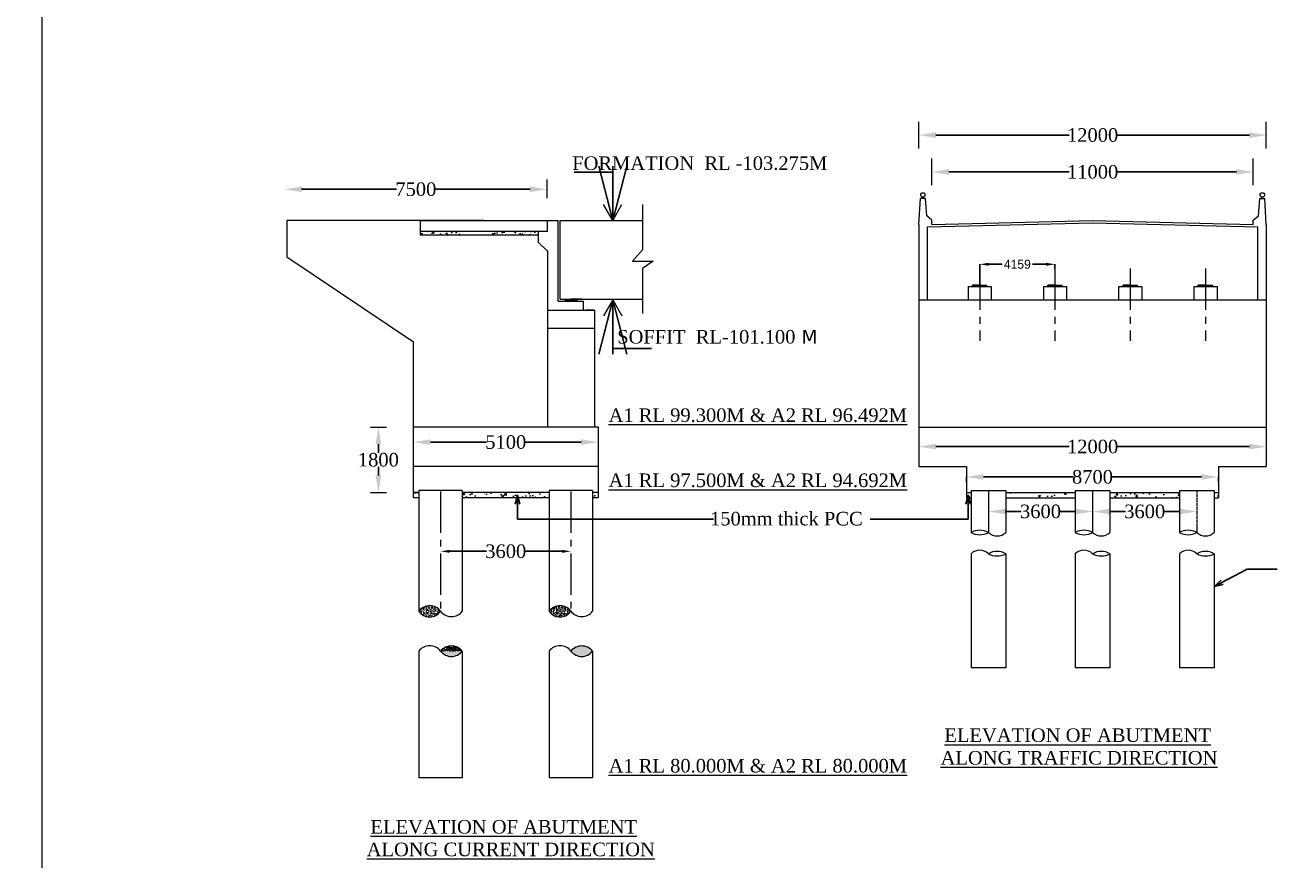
# Model space of a CAD drawing. Header units: millimetres. Extents: x -20950785 to 389010297, y -11535949 to 14056629.
# Tile 115 of 256: x 11223252 to 11293172, y -1579141 to -1533006. Entities that reach past the tile are written whole.
import ezdxf

# ---------------------------------------------------------------- set-up
doc = ezdxf.new("R2010")
doc.units = ezdxf.units.MM
doc.header["$LTSCALE"] = 60
doc.header["$MEASUREMENT"] = 0
doc.linetypes.add('CENTER2', pattern=[28.575, 19.05, -3.175, 3.175, -3.175])
doc.linetypes.add('CENTERX2', pattern=[4, 2.5, -0.5, 0.5, -0.5])
doc.styles.add('style1', font='txt.shx', dxfattribs={"height": 1})
doc.dimstyles.get("Standard").update_dxf_attribs({"dimtxt": 400, "dimasz": 215, "dimexe": 0.18, "dimexo": 0.0625, "dimgap": 0.09, "dimtad": 0, "dimtih": 1, "dimtoh": 1, "dimdec": 0, "dimzin": 4, "dimdsep": 46, "dimtxsty": 'Standard', "dimblk": 'OPEN90', "dimcen": 0, "dimadec": 0, "dimazin": 1, "dimtfac": 1, "dimtdec": 0, "dimtix": 1, "dimtofl": 0, "dimtmove": 0, "dimatfit": 3, "dimldrblk": 'OPEN30', "dimfxl": 1, "dimtolj": 1, "dimtzin": 0, "dimarcsym": 0})
pattern_1 = [(50, (3265940.9, -426799.9), (1075.89027, -94.1282), [112.5, -1237.5]), (355, (3265940.9, -426799.9), (-208.127, 1128.2882), [90, -990]), (100.451444, (3266030.6, -426807.8), (867.76327, 1034.15999), [95.61029, -1051.71317]), (46.1842, (3265940.9, -426499.9), (1600.862, -248.27892), [168.75, -1856.25]), (96.635635, (3266074.3, -426520.6), (1401.99292, 1461.1779), [143.4155, -1577.57064]), (351.184164, (3265941, -426500), (1401.99292, 1461.1779), [135, -1485]), (21, (3266090.9, -426574.9), (895.36058, -603.92834), [112.5, -1237.5]), (326, (3266090.9, -426574.9), (364.973, 1087.72507), [90, -990]), (71.451445, (3266165.5, -426625.3), (1260.33357, 483.79673), [95.61029, -1051.71317]), (37.5, (3265940.93, -426799.93), (18.239783, 499.34078), [0, -978, 0, -1005, 0, -993.75]), (7.5, (3265940.93, -426799.9), (394.604306, 591.617568), [0, -573, 0, -955.5, 0, -378.75]), (327.5, (3265606.43, -426799.93), (800.733654, -33.832308), [0, -375, 0, -1170, 0, -1552.5]), (317.5, (3265456.4, -426799.9), (874.779254, 150.157473), [0, -487.5, 0, -777, 0, -1102.5])]
pattern_2 = [(50, (3261300.17, -878173.85), (215.1780548, -18.8256405), [22.5, -247.5]), (355, (3261300.17, -878173.85), (-41.6254, 225.65764), [18, -198]), (100.4514445, (3261318.1, -878175.42), (173.552654, 206.8319973), [19.1220576, -210.3426336]), (46.1842, (3261300.17, -878113.85), (320.172399, -49.655784), [33.75, -371.25]), (96.6356355, (3261326.85, -878118), (280.398584, 292.23558), [28.683103, -315.514128]), (351.184164, (3261300.17, -878113.85), (280.398584, 292.23558), [27, -297]), (21, (3261330.17, -878128.85), (179.0721156, -120.7856672), [22.5, -247.5]), (326, (3261330.17, -878128.85), (72.9945996, 217.5450135), [18, -198]), (71.4514447, (3261345.1, -878138.91), (252.066713, 96.759346), [19.122057, -210.3426336]), (37.5, (3261300.17, -878173.85), (3.6479566, 99.86815615), [0, -195.6, 0, -201, 0, -198.75]), (7.5, (3261300.17, -878173.85), (78.9208612, 118.3235136), [0, -114.6, 0, -191.1, 0, -75.75]), (327.5, (3261233.27, -878173.85), (160.14673085, -6.7664615), [0, -75, 0, -234, 0, -310.5]), (317.5, (3261203.27, -878173.85), (174.9558508, 30.0314947), [0, -97.5, 0, -155.4, 0, -220.5])]

# ---------------------------------------------------------------- blocks, each defined once
blk = doc.blocks.new('*D561')
at = {"color": 0, "linetype": 'Continuous', "lineweight": -2, "transparency": 16777216}
for p, q in [((11237583, -1542073), (11237583, -1542073)), ((11238518, -1542073), (11243764, -1542073)), ((11251144, -1542073), (11245899, -1542073)), ((11252079, -1542073), (11252079, -1542073))]:
    blk.add_line(p, q, dxfattribs=at)
at = {"color": 0, "linetype": 'Continuous', "lineweight": 9, "transparency": 16777216}
for points in [[(11238518, -1541917), (11238518, -1542229), (11237583, -1542073)], [(11251144, -1541917), (11251144, -1542229), (11252079, -1542073)]]:
    blk.add_solid(points, dxfattribs=at)
at = {"layer": 'Defpoints', "color": 0, "linetype": 'Continuous', "lineweight": 9, "transparency": 16777216}
for p in [(11237583, -1542073), (11252079, -1542073), (11252079, -1542073)]:
    blk.add_point(p, dxfattribs=at)
at = {"color": 0, "linetype": 'Continuous', "lineweight": 9, "transparency": 16777216, "insert": (11244831, -1542073), "char_height": 500, "attachment_point": 5}
blk.add_mtext('\\A1;{\\fTimes New Roman|b0|i0|c0|p18;\\H1.5x;7500}', dxfattribs=at)
blk = doc.blocks.new('*D565')
at = {"color": 0, "linetype": 'Continuous', "lineweight": -2, "transparency": 16777216}
for p, q in [((11273349, -1541114), (11273349, -1541113)), ((11274284, -1541114), (11280927, -1541114)), ((11290169, -1541114), (11283527, -1541114)), ((11291104, -1541114), (11291104, -1541113))]:
    blk.add_line(p, q, dxfattribs=at)
at = {"color": 0, "linetype": 'Continuous', "lineweight": 9, "transparency": 16777216}
for points in [[(11274284, -1540958), (11274284, -1541269), (11273349, -1541114)], [(11290169, -1540958), (11290169, -1541269), (11291104, -1541114)]]:
    blk.add_solid(points, dxfattribs=at)
at = {"layer": 'Defpoints', "color": 0, "linetype": 'Continuous', "lineweight": 9, "transparency": 16777216}
for p in [(11273349, -1541114), (11291104, -1541114), (11291104, -1541114)]:
    blk.add_point(p, dxfattribs=at)
at = {"color": 0, "linetype": 'Continuous', "lineweight": 9, "transparency": 16777216, "insert": (11282227, -1541114), "char_height": 500, "attachment_point": 5}
blk.add_mtext('\\A1;{\\fTimes New Roman|b0|i0|c0|p18;\\H1.5x;11000}', dxfattribs=at)
blk = doc.blocks.new('*D566')
at = {"color": 0, "linetype": 'Continuous', "lineweight": -2, "transparency": 16777216}
for p, q in [((11272630, -1539077), (11272630, -1539077)), ((11273565, -1539077), (11280927, -1539077)), ((11290889, -1539077), (11283527, -1539077)), ((11291824, -1539077), (11291824, -1539077))]:
    blk.add_line(p, q, dxfattribs=at)
at = {"color": 0, "linetype": 'Continuous', "lineweight": 9, "transparency": 16777216}
for points in [[(11273565, -1538922), (11273565, -1539233), (11272630, -1539077)], [(11290889, -1538922), (11290889, -1539233), (11291824, -1539077)]]:
    blk.add_solid(points, dxfattribs=at)
at = {"layer": 'Defpoints', "color": 0, "linetype": 'Continuous', "lineweight": 9, "transparency": 16777216}
for p in [(11272630, -1539077), (11291824, -1539077), (11291824, -1539077)]:
    blk.add_point(p, dxfattribs=at)
at = {"color": 0, "linetype": 'Continuous', "lineweight": 9, "transparency": 16777216, "insert": (11282227, -1539077), "char_height": 500, "attachment_point": 5}
blk.add_mtext('\\A1;{\\fTimes New Roman|b0|i0|c0|p18;\\H1.5x;12000}', dxfattribs=at)
blk = doc.blocks.new('*D598')
at = {"color": 0, "linetype": 'Continuous', "lineweight": -2, "transparency": 16777216}
for p, q in [((11242761, -1555231), (11242761, -1555231)), ((11242761, -1556166), (11242761, -1556650)), ((11242761, -1557896), (11242761, -1557413)), ((11242761, -1558831), (11242761, -1558831))]:
    blk.add_line(p, q, dxfattribs=at)
at = {"color": 0, "linetype": 'Continuous', "lineweight": 9, "transparency": 16777216}
for points in [[(11242605, -1556166), (11242916, -1556166), (11242761, -1555231)], [(11242605, -1557896), (11242916, -1557896), (11242761, -1558831)]]:
    blk.add_solid(points, dxfattribs=at)
at = {"layer": 'Defpoints', "color": 0, "linetype": 'Continuous', "lineweight": 9, "transparency": 16777216}
for p in [(11242761, -1555231), (11242761, -1558831), (11242761, -1558831)]:
    blk.add_point(p, dxfattribs=at)
at = {"color": 0, "linetype": 'Continuous', "lineweight": 9, "transparency": 16777216, "insert": (11242761, -1557031), "char_height": 500, "attachment_point": 5}
blk.add_mtext('\\A1;{\\fTimes New Roman|b0|i0|c0|p18;\\H1.5x;1800}', dxfattribs=at)
blk = doc.blocks.new('*D601')
at = {"color": 0, "linetype": 'ByBlock', "lineweight": -2, "ltscale": 2, "transparency": 16777216}
for p, q in [((11246199, -1562090), (11246199, -1562090)), ((11246699, -1562090), (11248734, -1562090)), ((11252899, -1562090), (11250865, -1562090)), ((11253399, -1562090), (11253399, -1562090))]:
    blk.add_line(p, q, dxfattribs=at)
at = {"color": 0, "linetype": 'ByBlock', "lineweight": 9, "ltscale": 2, "transparency": 16777216}
for points in [[(11246699, -1562007), (11246699, -1562174), (11246199, -1562090)], [(11252899, -1562007), (11252899, -1562174), (11253399, -1562090)]]:
    blk.add_solid(points, dxfattribs=at)
at = {"layer": 'Defpoints', "color": 0, "linetype": 'ByBlock', "lineweight": 9, "ltscale": 2, "transparency": 16777216}
for p in [(11246199, -1562090), (11253399, -1562090), (11253399, -1562090)]:
    blk.add_point(p, dxfattribs=at)
at = {"color": 0, "linetype": 'ByBlock', "lineweight": 9, "ltscale": 2, "transparency": 16777216, "insert": (11249799, -1562090), "char_height": 500, "attachment_point": 5}
blk.add_mtext('\\A1;{\\fTimes New Roman|b0|i0|c0|p18;\\H1.5x;3600}', dxfattribs=at)
blk = doc.blocks.new('*D602')
at = {"color": 0, "linetype": 'Continuous', "lineweight": -2, "transparency": 16777216}
for p, q in [((11244699, -1556053), (11244699, -1556053)), ((11245634, -1556053), (11248738, -1556053)), ((11253964, -1556053), (11250861, -1556053)), ((11254899, -1556053), (11254899, -1556053))]:
    blk.add_line(p, q, dxfattribs=at)
at = {"color": 0, "linetype": 'Continuous', "lineweight": 9, "transparency": 16777216}
for points in [[(11245634, -1555897), (11245634, -1556209), (11244699, -1556053)], [(11253964, -1555897), (11253964, -1556209), (11254899, -1556053)]]:
    blk.add_solid(points, dxfattribs=at)
at = {"layer": 'Defpoints', "color": 0, "linetype": 'Continuous', "lineweight": 9, "transparency": 16777216}
for p in [(11244699, -1556053), (11254899, -1556053), (11254899, -1556053)]:
    blk.add_point(p, dxfattribs=at)
at = {"color": 0, "linetype": 'Continuous', "lineweight": 9, "transparency": 16777216, "insert": (11249799, -1556053), "char_height": 500, "attachment_point": 5}
blk.add_mtext('\\A1;{\\fTimes New Roman|b0|i0|c0|p18;\\H1.5x;5100}', dxfattribs=at)
blk = doc.blocks.new('*D603')
at = {"color": 0, "linetype": 'Continuous', "lineweight": -2, "transparency": 16777216}
for p, q in [((11272630, -1556300), (11272630, -1556300)), ((11273565, -1556300), (11280927, -1556300)), ((11290889, -1556300), (11283527, -1556300)), ((11291824, -1556300), (11291824, -1556300))]:
    blk.add_line(p, q, dxfattribs=at)
at = {"color": 0, "linetype": 'Continuous', "lineweight": 9, "transparency": 16777216}
for points in [[(11273565, -1556144), (11273565, -1556456), (11272630, -1556300)], [(11290889, -1556144), (11290889, -1556456), (11291824, -1556300)]]:
    blk.add_solid(points, dxfattribs=at)
at = {"layer": 'Defpoints', "color": 0, "linetype": 'Continuous', "lineweight": 9, "transparency": 16777216}
for p in [(11272630, -1556300), (11291824, -1556300), (11291824, -1556300)]:
    blk.add_point(p, dxfattribs=at)
at = {"color": 0, "linetype": 'Continuous', "lineweight": 9, "transparency": 16777216, "insert": (11282227, -1556300), "char_height": 500, "attachment_point": 5}
blk.add_mtext('\\A1;{\\fTimes New Roman|b0|i0|c0|p18;\\H1.5x;12000}', dxfattribs=at)
blk = doc.blocks.new('*D604')
at = {"color": 0, "linetype": 'Continuous', "lineweight": -2, "transparency": 16777216}
for p, q in [((11275261, -1558267), (11275261, -1557975)), ((11276196, -1557975), (11281165, -1557975)), ((11288242, -1557975), (11283274, -1557975)), ((11289177, -1558267), (11289177, -1557975))]:
    blk.add_line(p, q, dxfattribs=at)
at = {"color": 0, "linetype": 'Continuous', "lineweight": 9, "transparency": 16777216}
for points in [[(11276196, -1557819), (11276196, -1558131), (11275261, -1557975)], [(11288242, -1557819), (11288242, -1558131), (11289177, -1557975)]]:
    blk.add_solid(points, dxfattribs=at)
at = {"layer": 'Defpoints', "color": 0, "linetype": 'Continuous', "lineweight": 9, "transparency": 16777216}
for p in [(11275261, -1558267), (11289177, -1557975), (11289177, -1558267)]:
    blk.add_point(p, dxfattribs=at)
at = {"color": 0, "linetype": 'Continuous', "lineweight": 9, "transparency": 16777216, "insert": (11282219, -1557975), "char_height": 500, "attachment_point": 5}
blk.add_mtext('\\A1;{\\fTimes New Roman|b0|i0|c0|p18;\\H1.5x;8700}', dxfattribs=at)
blk = doc.blocks.new('*D605')
at = {"color": 0, "linetype": 'Continuous', "lineweight": -2, "transparency": 16777216}
for p, q in [((11276469, -1559888), (11276469, -1559888)), ((11277404, -1559888), (11278282, -1559888)), ((11281292, -1559888), (11280413, -1559888)), ((11282227, -1559888), (11282227, -1559888))]:
    blk.add_line(p, q, dxfattribs=at)
at = {"color": 0, "linetype": 'Continuous', "lineweight": 9, "transparency": 16777216}
for points in [[(11277404, -1559732), (11277404, -1560044), (11276469, -1559888)], [(11281292, -1559732), (11281292, -1560044), (11282227, -1559888)]]:
    blk.add_solid(points, dxfattribs=at)
at = {"layer": 'Defpoints', "color": 0, "linetype": 'Continuous', "lineweight": 9, "transparency": 16777216}
for p in [(11276469, -1559888), (11282227, -1559888), (11282227, -1559888)]:
    blk.add_point(p, dxfattribs=at)
at = {"color": 0, "linetype": 'Continuous', "lineweight": 9, "transparency": 16777216, "insert": (11279348, -1559888), "char_height": 500, "attachment_point": 5}
blk.add_mtext('\\A1;{\\fTimes New Roman|b0|i0|c0|p18;\\H1.5x;3600}', dxfattribs=at)
blk = doc.blocks.new('*D606')
at = {"color": 0, "linetype": 'Continuous', "lineweight": -2, "transparency": 16777216}
for p, q in [((11282227, -1559898), (11282227, -1559888)), ((11283162, -1559888), (11284041, -1559888)), ((11287050, -1559888), (11286171, -1559888)), ((11287985, -1559888), (11287985, -1559888))]:
    blk.add_line(p, q, dxfattribs=at)
at = {"color": 0, "linetype": 'Continuous', "lineweight": 9, "transparency": 16777216}
for points in [[(11283162, -1559732), (11283162, -1560044), (11282227, -1559888)], [(11287050, -1559732), (11287050, -1560044), (11287985, -1559888)]]:
    blk.add_solid(points, dxfattribs=at)
at = {"layer": 'Defpoints', "color": 0, "linetype": 'Continuous', "lineweight": 9, "transparency": 16777216}
for p in [(11282227, -1559898), (11287985, -1559888), (11287985, -1559888)]:
    blk.add_point(p, dxfattribs=at)
at = {"color": 0, "linetype": 'Continuous', "lineweight": 9, "transparency": 16777216, "insert": (11285106, -1559888), "char_height": 500, "attachment_point": 5}
blk.add_mtext('\\A1;{\\fTimes New Roman|b0|i0|c0|p18;\\H1.5x;3600}', dxfattribs=at)
blk = doc.blocks.new('*D609')
at = {"color": 0, "linetype": 'Continuous', "lineweight": -2, "ltscale": 2, "transparency": 16777216}
for p, q in [((11275989, -1546458), (11275989, -1546220)), ((11276489, -1546220), (11277235, -1546220)), ((11279647, -1546220), (11278901, -1546220)), ((11280147, -1546458), (11280147, -1546220))]:
    blk.add_line(p, q, dxfattribs=at)
at = {"color": 0, "linetype": 'Continuous', "lineweight": 9, "ltscale": 2, "transparency": 16777216}
for points in [[(11276489, -1546137), (11276489, -1546304), (11275989, -1546220)], [(11279647, -1546137), (11279647, -1546304), (11280147, -1546220)]]:
    blk.add_solid(points, dxfattribs=at)
at = {"layer": 'Defpoints', "color": 0, "linetype": 'Continuous', "lineweight": 9, "ltscale": 2, "transparency": 16777216}
for p in [(11275989, -1546458), (11280147, -1546220), (11280147, -1546458)]:
    blk.add_point(p, dxfattribs=at)
at = {"color": 0, "linetype": 'Continuous', "lineweight": 9, "ltscale": 2, "transparency": 16777216, "insert": (11278068, -1546220), "char_height": 500, "attachment_point": 5}
blk.add_mtext('\\A1;4159', dxfattribs=at)

msp = doc.modelspace()

# ---------------------------------------------------------------- hatches: boundary and pattern name
at = {"linetype": 'Continuous', "lineweight": 9}
h = msp.add_hatch(dxfattribs=at)
h.set_pattern_fill('AR-CONC', color=256, scale=100)
h.set_pattern_definition([(50, (9149297.24, -2975851.8), (717.26018, -62.75213), [75, -825]), (355, (9149297.2, -2975851.8), (-138.75133, 752.19213), [60, -660]), (100.451444, (9149357, -2975857), (578.50885, 689.44), [63.7402, -701.14211]), (46.1842, (9149297.2, -2975651.8), (1067.24133, -165.51928), [112.5, -1237.5]), (96.635635, (9149386.2, -2975665.6), (934.66195, 974.1186), [95.61034, -1051.71376]), (351.184164, (9149297.2, -2975651.8), (934.66195, 974.1186), [90, -990]), (21, (9149397.24, -2975701.8), (596.90705, -402.61889), [75, -825]), (326, (9149397.2, -2975701.8), (243.31533, 725.15005), [60, -660]), (71.451445, (9149447, -2975735.3), (840.22238, 322.53115), [63.7402, -701.14211]), (37.5, (9149297.24, -2975851.78), (12.159855, 332.893854), [0, -652, 0, -670, 0, -662.5]), (7.5, (9149297.24, -2975851.78), (263.069537, 394.41171), [0, -382, 0, -637, 0, -252.5]), (327.5, (9149074.24, -2975851.78), (533.822436, -22.554872), [0, -250, 0, -780, 0, -1035]), (317.5, (9148974.24, -2975851.78), (583.18617, 100.10498), [0, -325, 0, -518, 0, -735])])
h.paths.add_polyline_path([(11251599.37, -1544601.5), (11251599.37, -1544401.5), (11245079.37, -1544401.5), (11245079.37, -1544601.5)])
h = msp.add_hatch(color=256, dxfattribs=at)
h.dxf.hatch_style = 1
h.paths.add_polyline_path([(11275988.68, -1547444.89), (11275988.68, -1547382.51), (11275588.8, -1547382.51), (11275588.8, -1547444.89)])
h.paths.add_polyline_path([(11275988.68, -1547444.89), (11276388.56, -1547444.89), (11276388.56, -1547382.51), (11275988.68, -1547382.51)])
h = msp.add_hatch(color=256, dxfattribs=at)
h.dxf.hatch_style = 1
h.paths.add_polyline_path([(11280147.42, -1547444.89), (11280147.42, -1547382.51), (11279747.54, -1547382.51), (11279747.54, -1547444.89)])
h.paths.add_polyline_path([(11280147.42, -1547444.89), (11280547.3, -1547444.89), (11280547.3, -1547382.51), (11280147.42, -1547382.51)])
h = msp.add_hatch(color=256, dxfattribs=at)
h.dxf.hatch_style = 1
h.paths.add_polyline_path([(11280147.42, -1547444.89), (11280147.42, -1547382.51), (11279747.54, -1547382.51), (11279747.54, -1547444.89)])
h.paths.add_polyline_path([(11280147.42, -1547444.89), (11280547.3, -1547444.89), (11280547.3, -1547382.51), (11280147.42, -1547382.51)])
h = msp.add_hatch(color=256, dxfattribs=at)
h.dxf.hatch_style = 1
h.paths.add_polyline_path([(11284306.16, -1547444.89), (11284306.16, -1547382.51), (11283906.28, -1547382.51), (11283906.28, -1547444.89)])
h.paths.add_polyline_path([(11284306.16, -1547444.89), (11284706.04, -1547444.89), (11284706.04, -1547382.51), (11284306.16, -1547382.51)])
h = msp.add_hatch(color=256, dxfattribs=at)
h.dxf.hatch_style = 1
h.paths.add_polyline_path([(11284306.16, -1547444.89), (11284306.16, -1547382.51), (11283906.28, -1547382.51), (11283906.28, -1547444.89)])
h.paths.add_polyline_path([(11284306.16, -1547444.89), (11284706.04, -1547444.89), (11284706.04, -1547382.51), (11284306.16, -1547382.51)])
h = msp.add_hatch(color=256, dxfattribs=at)
h.dxf.hatch_style = 1
h.paths.add_polyline_path([(11288464.91, -1547444.89), (11288464.91, -1547382.51), (11288065.03, -1547382.51), (11288065.03, -1547444.89)])
h.paths.add_polyline_path([(11288464.91, -1547444.89), (11288864.78, -1547444.89), (11288864.78, -1547382.51), (11288464.91, -1547382.51)])
h = msp.add_hatch(color=256, dxfattribs=at)
h.dxf.hatch_style = 1
h.paths.add_polyline_path([(11288464.91, -1547444.89), (11288464.91, -1547382.51), (11288065.03, -1547382.51), (11288065.03, -1547444.89)])
h.paths.add_polyline_path([(11288464.91, -1547444.89), (11288864.78, -1547444.89), (11288864.78, -1547382.51), (11288464.91, -1547382.51)])
h = msp.add_hatch(color=256, dxfattribs=at)
h.dxf.hatch_style = 1
h.paths.add_polyline_path([(11253719.37, -1548151.5), (11253079.37, -1548151.5), (11253079.37, -1548255.38), (11253719.37, -1548255.38)])
h = msp.add_hatch(color=256, dxfattribs=at)
h.dxf.hatch_style = 1
h.paths.add_polyline_path([(11253719.37, -1548151.62), (11253079.37, -1548151.62), (11253079.37, -1548255.5), (11253719.37, -1548255.5)])
at = {"linetype": 'Continuous', "lineweight": 9, "ltscale": 2}
h = msp.add_hatch(dxfattribs=at)
h.set_pattern_fill('AR-CONC', color=256, scale=150)
h.set_pattern_definition(pattern_1)
h.paths.add_polyline_path([(11244999.37, -1558831.08), (11244699.37, -1558831.08), (11244699.37, -1559131.08), (11244999.37, -1559131.08)])
h.paths.add_polyline_path([(11252199.37, -1558831.08), (11247399.37, -1558831.08), (11247399.37, -1559131.08), (11252199.37, -1559131.08)])
h.paths.add_polyline_path([(11254899.37, -1558831.08), (11254599.37, -1558831.08), (11254599.37, -1559131.08), (11254899.37, -1559131.08)])
h = msp.add_hatch(dxfattribs=at)
h.set_pattern_fill('AR-CONC', color=256, scale=150)
h.set_pattern_definition(pattern_1)
h.paths.add_polyline_path([(11275508.82, -1558831.08), (11275261.49, -1558831.08), (11275261.49, -1559131.08), (11275508.82, -1559131.08)])
h.paths.add_polyline_path([(11281267.08, -1558831.08), (11277428.24, -1558831.08), (11277428.24, -1559131.08), (11281267.08, -1559131.08)])
h.paths.add_polyline_path([(11287025.34, -1558831.08), (11283186.5, -1558831.08), (11283186.5, -1559131.08), (11287025.34, -1559131.08)])
h.paths.add_polyline_path([(11289177.28, -1558831.08), (11288944.76, -1558831.08), (11288944.76, -1559131.08), (11289177.28, -1559131.08)])
h = msp.add_hatch(dxfattribs=at)
h.set_pattern_fill('AR-CONC', color=256, scale=30)
h.set_pattern_definition([(50, (3261300.17, -878528.04), (215.1780548, -18.8256405), [22.5, -247.5]), (355, (3261300.17, -878528.04), (-41.6254, 225.65764), [18, -198]), (100.4514445, (3261318.1, -878529.6), (173.552654, 206.8319973), [19.1220576, -210.3426336]), (46.1842, (3261300.17, -878468.04), (320.172399, -49.655784), [33.75, -371.25]), (96.6356355, (3261326.85, -878472.18), (280.398584, 292.23558), [28.683103, -315.514128]), (351.184164, (3261300.17, -878468.04), (280.398584, 292.23558), [27, -297]), (21, (3261330.17, -878483.04), (179.0721156, -120.7856672), [22.5, -247.5]), (326, (3261330.17, -878483.04), (72.9945996, 217.5450135), [18, -198]), (71.4514447, (3261345.1, -878493.1), (252.066713, 96.759346), [19.122057, -210.3426336]), (37.5, (3261300.17, -878528.04), (3.6479566, 99.86815615), [0, -195.6, 0, -201, 0, -198.75]), (7.5, (3261300.17, -878528.04), (78.9208612, 118.3235136), [0, -114.6, 0, -191.1, 0, -75.75]), (327.5, (3261233.27, -878528.04), (160.14673085, -6.7664615), [0, -75, 0, -234, 0, -310.5]), (317.5, (3261203.27, -878528.04), (174.9558508, 30.0314947), [0, -97.5, 0, -155.4, 0, -220.5])])
h.paths.add_polyline_path([(11244999.37, -1565399.53, 0.53769698), (11246199.37, -1565399.53, 0.50073898)])
h = msp.add_hatch(dxfattribs=at)
h.set_pattern_fill('AR-CONC', color=256, scale=30)
h.set_pattern_definition([(50, (3268500.17, -878528.04), (215.1780548, -18.8256405), [22.5, -247.5]), (355, (3268500.17, -878528.04), (-41.6254, 225.65764), [18, -198]), (100.4514445, (3268518.1, -878529.6), (173.552654, 206.8319973), [19.1220576, -210.3426336]), (46.1842, (3268500.17, -878468.04), (320.172399, -49.655784), [33.75, -371.25]), (96.6356355, (3268526.85, -878472.18), (280.398584, 292.23558), [28.683103, -315.514128]), (351.184164, (3268500.17, -878468.04), (280.398584, 292.23558), [27, -297]), (21, (3268530.17, -878483.04), (179.0721156, -120.7856672), [22.5, -247.5]), (326, (3268530.17, -878483.04), (72.9945996, 217.5450135), [18, -198]), (71.4514447, (3268545.1, -878493.1), (252.066713, 96.759346), [19.122057, -210.3426336]), (37.5, (3268500.17, -878528.04), (3.6479566, 99.86815615), [0, -195.6, 0, -201, 0, -198.75]), (7.5, (3268500.17, -878528.04), (78.9208612, 118.3235136), [0, -114.6, 0, -191.1, 0, -75.75]), (327.5, (3268433.27, -878528.04), (160.14673085, -6.7664615), [0, -75, 0, -234, 0, -310.5]), (317.5, (3268403.27, -878528.04), (174.9558508, 30.0314947), [0, -97.5, 0, -155.4, 0, -220.5])])
h.paths.add_polyline_path([(11252199.37, -1565399.53, 0.53769698), (11253399.37, -1565399.53, 0.50073898)])
h = msp.add_hatch(dxfattribs=at)
h.set_pattern_fill('AR-CONC', color=256, scale=30)
h.set_pattern_definition(pattern_2)
h.paths.add_polyline_path([(11246199.37, -1567607.14), (11247399.37, -1567607.14, 0.47173175)])
h = msp.add_hatch(dxfattribs=at)
h.set_pattern_fill('AR-CONC', color=256, scale=30)
h.set_pattern_definition(pattern_2)
h.paths.add_polyline_path([(11247399.37, -1567607.14, 0.47173175), (11246199.37, -1567607.14, 0.49165739)])
h.paths.add_polyline_path([(11253399.37, -1567607.14, 0.49165739), (11254599.37, -1567607.14, 0.47173175)])

# ---------------------------------------------------------------- linework, layer by layer
at = {"linetype": 'Continuous', "lineweight": 9}
for p, q in [((11272629.7, -1539817.03), (11272629.7, -1538337.88)), ((11291823.89, -1539817.03), (11291823.89, -1538337.88)), ((11273349.48, -1541853.18), (11273349.48, -1540374.02)), ((11291104.11, -1541853.18), (11291104.11, -1540374.02)), ((11252079.37, -1542555.7), (11252079.37, -1541536.29)), ((11255711.2, -1543801.59), (11255201.91, -1542923.02)), ((11255711.2, -1543801.59), (11256220.5, -1542923.02)), ((11257362.9, -1542921.23), (11257362.9, -1545429.81)), ((11272629.7, -1544023.53), (11272709.67, -1542583.96)), ((11272989.59, -1542583.96), (11272709.67, -1542583.96)), ((11272809.64, -1542583.96), (11272809.64, -1542497.21)), ((11272889.62, -1542583.96), (11272889.62, -1542497.21)), ((11273069.56, -1543543.67), (11272989.59, -1542583.96)), ((11291384.02, -1543543.67), (11291464, -1542583.96)), ((11291464, -1542583.96), (11291743.91, -1542583.96)), ((11291563.97, -1542583.96), (11291563.97, -1542497.21)), ((11291643.94, -1542583.96), (11291643.94, -1542497.21)), ((11291823.89, -1544023.53), (11291743.91, -1542583.96)), ((11244799.37, -1543801.5), (11237699.37, -1543801.5)), ((11237699.37, -1543801.5), (11237699.37, -1545801.5)), ((11248579.37, -1543801.5), (11240579.37, -1543801.5)), ((11245079.37, -1543801.5), (11252079.37, -1543801.5)), ((11245079.37, -1543801.5), (11245079.37, -1544601.5)), ((11252079.37, -1543801.5), (11252079.37, -1544401.5)), ((11252079.37, -1543801.62), (11252079.37, -1544401.62)), ((11252099.37, -1544401.5), (11252099.37, -1543801.5)), ((11252099.37, -1543801.5), (11252699.37, -1543801.5)), ((11252099.37, -1544401.62), (11252099.37, -1543801.62)), ((11252099.37, -1543801.62), (11252699.37, -1543801.62)), ((11252699.37, -1548051.38), (11252699.37, -1543801.5)), ((11252699.37, -1548251.5), (11252699.37, -1543801.62)), ((11252799.37, -1547951.5), (11252799.37, -1543801.5)), ((11252799.37, -1543801.62), (11257362.9, -1543801.56)), ((11252799.37, -1548151.5), (11252799.37, -1543801.62)), ((11273349.48, -1543783.6), (11273069.56, -1543543.67)), ((11273349.48, -1544023.53), (11273349.48, -1543783.6)), ((11291104.11, -1543783.6), (11291384.02, -1543543.67)), ((11291104.11, -1544023.53), (11291104.11, -1543783.6)), ((11252099.37, -1544401.5), (11245079.37, -1544401.5)), ((11251599.37, -1544401.5), (11251599.37, -1545001.5)), ((11251599.37, -1544401.62), (11251599.37, -1545001.62)), ((11272629.7, -1544023.53), (11272629.7, -1557403.01)), ((11291823.89, -1544023.53), (11291823.89, -1557403.01)), ((11251599.37, -1544601.5), (11245079.37, -1544601.5)), ((11251599.37, -1545001.5), (11252099.37, -1545501.5)), ((11251599.37, -1545001.62), (11252099.37, -1545501.62)), ((11237699.37, -1545801.5), (11244699.37, -1550507.8)), ((11252099.37, -1545501.5), (11252099.37, -1548551.38)), ((11252099.37, -1545501.62), (11252099.37, -1548551.5)), ((11257362.9, -1545429.81), (11256797.3, -1546046.94)), ((11256797.3, -1546046.94), (11257939, -1546046.94)), ((11257939, -1546046.94), (11257362.9, -1546450.66)), ((11257362.9, -1546450.66), (11257362.9, -1548940.68)), ((11252099.37, -1548015.5), (11252099.37, -1555231.08)), ((11275588.8, -1547444.89), (11275588.8, -1547382.51)), ((11275988.68, -1547382.51), (11275588.8, -1547382.51)), ((11275588.8, -1547382.51), (11276388.56, -1547382.51)), ((11276388.56, -1547444.89), (11276388.56, -1547382.51)), ((11279747.54, -1547444.89), (11279747.54, -1547382.51)), ((11279747.54, -1547444.89), (11279747.54, -1547382.51)), ((11280147.42, -1547382.51), (11279747.54, -1547382.51)), ((11279747.54, -1547382.51), (11280547.3, -1547382.51)), ((11280547.3, -1547444.89), (11280547.3, -1547382.51)), ((11280547.3, -1547444.89), (11280547.3, -1547382.51)), ((11283906.28, -1547444.89), (11283906.28, -1547382.51)), ((11283906.28, -1547444.89), (11283906.28, -1547382.51)), ((11284306.16, -1547382.51), (11283906.28, -1547382.51)), ((11283906.28, -1547382.51), (11284706.04, -1547382.51)), ((11284706.04, -1547444.89), (11284706.04, -1547382.51)), ((11284706.04, -1547444.89), (11284706.04, -1547382.51)), ((11288065.03, -1547444.89), (11288065.03, -1547382.51)), ((11288065.03, -1547444.89), (11288065.03, -1547382.51)), ((11288464.91, -1547382.51), (11288065.03, -1547382.51)), ((11288065.03, -1547382.51), (11288864.78, -1547382.51)), ((11288864.78, -1547444.89), (11288864.78, -1547382.51)), ((11288864.78, -1547444.89), (11288864.78, -1547382.51)), ((11252099.37, -1548551.38), (11252099.37, -1549551.38)), ((11252699.37, -1548251.38), (11253079.37, -1548251.38)), ((11252699.37, -1548251.5), (11253079.37, -1548251.5)), ((11252799.37, -1548151.5), (11257362.9, -1548151.5)), ((11253079.37, -1548151.38), (11253079.37, -1548255.38)), ((11253079.37, -1548151.5), (11253079.37, -1548255.5)), ((11253079.37, -1548255.38), (11253719.37, -1548255.38)), ((11253079.37, -1548255.5), (11253719.37, -1548255.5)), ((11253249.37, -1548255.38), (11253719.37, -1548255.38)), ((11253249.37, -1548255.5), (11253719.37, -1548255.5)), ((11253999.37, -1548151.38), (11253399.37, -1548151.38)), ((11253999.37, -1548151.38), (11253399.37, -1548151.38)), ((11253999.37, -1548151.5), (11253399.37, -1548151.5)), ((11253999.37, -1548151.5), (11253399.37, -1548151.5)), ((11253719.37, -1548151.38), (11253719.37, -1548255.38)), ((11253719.37, -1548151.5), (11253719.37, -1548255.5)), ((11253719.37, -1548251.38), (11254099.37, -1548251.38)), ((11253719.37, -1548251.5), (11254099.37, -1548251.5)), ((11254099.37, -1548751.38), (11254099.37, -1548251.38)), ((11254099.37, -1548751.5), (11254099.37, -1548251.5)), ((11255711.2, -1548189.57), (11255201.91, -1549068.14)), ((11255711.2, -1548189.57), (11256220.5, -1549068.14)), ((11272629.7, -1548182.27), (11291823.89, -1548182.27)), ((11252099.37, -1548751.38), (11254699.37, -1548751.38)), ((11252099.37, -1548751.5), (11254699.37, -1548751.5)), ((11252699.37, -1548751.38), (11253399.37, -1548751.38)), ((11253399.37, -1548751.38), (11254099.37, -1548751.38)), ((11254699.37, -1548751.38), (11254199.37, -1548751.38)), ((11254699.37, -1548751.5), (11254199.37, -1548751.5)), ((11254699.37, -1548751.38), (11254699.37, -1555231.08)), ((11252099.37, -1549751.5), (11254699.37, -1549751.5)), ((11244699.37, -1557641.08), (11244699.37, -1550507.8)), ((11242318.47, -1555231.08), (11243202.7, -1555231.08)), ((11244699.37, -1559131.08), (11244699.37, -1555231.08)), ((11254899.37, -1555231.08), (11244699.37, -1555231.08)), ((11254899.37, -1555231.08), (11254899.37, -1559131.08)), ((11272622.29, -1555231.08), (11291816.48, -1555231.08)), ((11272629.7, -1555231.08), (11291823.89, -1555231.08)), ((11272629.7, -1557403.01), (11275261.49, -1557403.01)), ((11275261.49, -1557403.01), (11275261.49, -1559131.08)), ((11289177.28, -1557403.01), (11289177.28, -1559131.08)), ((11289177.28, -1557403.01), (11291823.89, -1557403.01)), ((11242318.47, -1558831.08), (11243202.7, -1558831.08)), ((11244999.37, -1558831.08), (11244699.37, -1558831.08)), ((11244699.37, -1558831.08), (11244999.37, -1558831.08)), ((11244999.37, -1559131.08), (11244699.37, -1559131.08)), ((11247399.37, -1558731.08), (11244999.37, -1558731.08)), ((11244999.37, -1558731.08), (11244999.37, -1565399.53)), ((11247399.37, -1558731.08), (11247399.37, -1565399.53)), ((11252199.37, -1558831.08), (11247399.37, -1558831.08)), ((11252199.37, -1559131.08), (11247399.37, -1559131.08)), ((11254599.37, -1558731.08), (11252199.37, -1558731.08)), ((11252199.37, -1558731.08), (11252199.37, -1565399.53)), ((11254599.37, -1558731.08), (11254599.37, -1565399.53)), ((11254899.37, -1558831.08), (11254599.37, -1558831.08)), ((11254899.37, -1558831.08), (11254599.37, -1558831.08)), ((11254899.37, -1559131.08), (11254599.37, -1559131.08)), ((11275261.49, -1558831.08), (11275508.82, -1558831.08)), ((11275261.49, -1559131.08), (11275508.82, -1559131.08)), ((11275508.82, -1558731.1), (11275508.82, -1561044.83)), ((11275508.82, -1558731.1), (11277428.24, -1558731.1)), ((11277428.24, -1558731.1), (11277428.24, -1561044.83)), ((11277428.24, -1558831.08), (11281267.08, -1558831.08)), ((11277428.24, -1559131.08), (11281267.08, -1559131.08)), ((11281267.08, -1558731.1), (11281267.08, -1561044.83)), ((11281267.08, -1558731.1), (11283186.5, -1558731.1)), ((11283186.5, -1558731.1), (11283186.5, -1561044.83)), ((11283186.5, -1558831.08), (11287025.34, -1558831.08)), ((11283186.5, -1559131.08), (11287025.34, -1559131.08)), ((11287025.34, -1558731.1), (11287025.34, -1561044.83)), ((11287025.34, -1558731.1), (11288944.76, -1558731.1)), ((11288944.76, -1558731.1), (11288944.76, -1561044.83)), ((11288944.76, -1558831.08), (11289177.28, -1558831.08)), ((11288944.76, -1559131.08), (11289177.28, -1559131.08)), ((11275508.82, -1562224.2), (11275508.82, -1568531.15)), ((11277428.24, -1562224.2), (11277428.24, -1568531.15)), ((11281267.08, -1562224.2), (11281267.08, -1568531.15)), ((11283186.5, -1562224.2), (11283186.5, -1568531.15)), ((11287025.34, -1562224.2), (11287025.34, -1568531.15)), ((11288944.76, -1562224.2), (11288944.76, -1568531.15)), ((11244999.37, -1567607.14), (11244999.37, -1574614.34)), ((11247399.37, -1567607.14), (11247399.37, -1574614.34)), ((11252199.37, -1567607.14), (11252199.37, -1574614.34)), ((11254599.37, -1567607.14), (11254599.37, -1574614.34)), ((11277428.24, -1568531.15), (11275508.82, -1568531.15)), ((11277428.24, -1568531.15), (11275508.82, -1568531.15)), ((11283186.5, -1568531.15), (11281267.08, -1568531.15)), ((11283186.5, -1568531.15), (11281267.08, -1568531.15)), ((11288944.76, -1568531.15), (11287025.34, -1568531.15)), ((11288944.76, -1568531.15), (11287025.34, -1568531.15)), ((11247399.37, -1574614.34), (11244999.37, -1574614.34)), ((11254599.37, -1574614.34), (11252199.37, -1574614.34))]:
    msp.add_line(p, q, dxfattribs=at)
at = {"linetype": 'Continuous', "lineweight": 9, "ltscale": 2}
for p, q in [((11275988.68, -1547444.89), (11275988.68, -1546458.21)), ((11255711.2, -1548189.57), (11255201.91, -1549068.14)), ((11255711.2, -1548189.57), (11256220.5, -1549068.14)), ((11254899.37, -1557403.01), (11244699.37, -1557403.01))]:
    msp.add_line(p, q, dxfattribs=at)
at = {"linetype": 'CENTER2', "lineweight": 9, "ltscale": 2}
for p, q in [((11275988.68, -1546458.21), (11275988.68, -1550447.39)), ((11280147.42, -1546458.21), (11280147.42, -1550447.39)), ((11284306.16, -1546458.21), (11284306.16, -1550447.39)), ((11288464.91, -1546458.21), (11288464.91, -1550447.39)), ((11246199.37, -1558781.08), (11246199.37, -1565399.53)), ((11253399.37, -1558781.08), (11253399.37, -1565399.53)), ((11276468.53, -1558731.1), (11276468.53, -1561044.83)), ((11282226.79, -1558731.1), (11282226.79, -1561044.83))]:
    msp.add_line(p, q, dxfattribs=at)
at = {"linetype": 'Continuous', "lineweight": 9, "ltscale": 5000}
for p, q in [((11275348.87, -1547444.89), (11276628.49, -1547444.89)), ((11275588.8, -1547382.51), (11276388.56, -1547382.51)), ((11279507.61, -1547444.89), (11280787.23, -1547444.89)), ((11279747.54, -1547382.51), (11280547.3, -1547382.51)), ((11279747.54, -1547382.51), (11280547.3, -1547382.51)), ((11283666.36, -1547444.89), (11284945.97, -1547444.89)), ((11283906.28, -1547382.51), (11284706.04, -1547382.51)), ((11283906.28, -1547382.51), (11284706.04, -1547382.51)), ((11287825.1, -1547444.89), (11289104.71, -1547444.89)), ((11288065.03, -1547382.51), (11288864.78, -1547382.51)), ((11288065.03, -1547382.51), (11288864.78, -1547382.51))]:
    msp.add_line(p, q, dxfattribs=at)
at = {"linetype": 'Continuous', "lineweight": 9, "ltscale": 1000}
for p, q in [((11275348.87, -1547444.89), (11275348.87, -1548182.27)), ((11275348.87, -1547444.89), (11275348.87, -1548182.27)), ((11276628.49, -1547444.89), (11276628.49, -1548182.27)), ((11276628.49, -1547444.89), (11276628.49, -1548182.27)), ((11279507.61, -1547444.89), (11279507.61, -1548182.27)), ((11279507.61, -1547444.89), (11279507.61, -1548182.27)), ((11280787.23, -1547444.89), (11280787.23, -1548182.27)), ((11280787.23, -1547444.89), (11280787.23, -1548182.27)), ((11283666.36, -1547444.89), (11283666.36, -1548182.27)), ((11283666.36, -1547444.89), (11283666.36, -1548182.27)), ((11284945.97, -1547444.89), (11284945.97, -1548182.27)), ((11284945.97, -1547444.89), (11284945.97, -1548182.27)), ((11287825.1, -1547444.89), (11287825.1, -1548182.27)), ((11287825.1, -1547444.89), (11287825.1, -1548182.27)), ((11289104.71, -1547444.89), (11289104.71, -1548182.27)), ((11289104.71, -1547444.89), (11289104.71, -1548182.27))]:
    msp.add_line(p, q, dxfattribs=at)
at = {"linetype": 'CENTERX2', "lineweight": 9}
msp.add_line((11287985.05, -1558731.1), (11287985.05, -1561044.83), dxfattribs=at)
at = {"color": 7, "linetype": 'Continuous', "lineweight": 9, "ltscale": 2}
msp.add_lwpolyline([(11224181.5, -1430738.8), (11559138.7, -1430738.8), (11559138.7, -1657832.19), (11224181.5, -1657832.19)], close=True, dxfattribs=at)
at = {"linetype": 'Continuous', "lineweight": 9}
for points in [[(11273349.48, -1544023.53), (11282226.79, -1543801.59), (11291104.11, -1544023.53)], [(11273109.55, -1548182.27), (11273109.55, -1544149.53), (11282226.79, -1543921.6), (11291344.03, -1544149.53), (11291344.03, -1548182.27)]]:
    msp.add_lwpolyline(points, dxfattribs=at)
for centre in [(11272849.63, -1542382.58), (11291603.96, -1542382.58)]:
    msp.add_circle(centre, 121.41, dxfattribs=at)
for centre, radius, start, end in [((11275988.68, -1561929.61), 1006.53, 61.5272244, 118.4727756), ((11275988.68, -1560238.41), 938.39, 239.2456058, 300.7543942), ((11276948.39, -1560544.62), 693.16, 226.1894974, 313.8105026), ((11281746.94, -1561929.61), 1006.53, 61.5272244, 118.4727756), ((11281746.94, -1560238.41), 938.39, 239.2456058, 300.7543942), ((11282706.65, -1560544.62), 693.16, 226.1894974, 313.8105026), ((11287505.2, -1561929.61), 1006.53, 61.5272244, 118.4727756), ((11287505.2, -1560238.41), 938.39, 239.2456058, 300.7543942), ((11288464.91, -1560544.62), 693.16, 226.1894974, 313.8105026), ((11275988.68, -1562724.4), 693.16, 46.1894974, 133.8105026), ((11276948.39, -1563030.62), 938.39, 59.2456058, 120.7543942), ((11276948.39, -1561339.41), 1006.53, 241.5272244, 298.4727756), ((11281746.94, -1562724.4), 693.16, 46.1894974, 133.8105026), ((11282706.65, -1563030.62), 938.39, 59.2456058, 120.7543942), ((11282706.65, -1561339.41), 1006.53, 241.5272244, 298.4727756), ((11287505.2, -1562724.4), 693.16, 46.1894974, 133.8105026), ((11288464.91, -1563030.62), 938.39, 59.2456058, 120.7543942), ((11288464.91, -1561339.41), 1006.53, 241.5272244, 298.4727756), ((11245599.37, -1565002.91), 719.24, 213.4664291, 326.5335709), ((11252799.37, -1565002.91), 719.24, 213.4664291, 326.5335709)]:
    msp.add_arc(centre, radius, start, end, dxfattribs=at)
at = {"linetype": 'Continuous', "lineweight": 9, "ltscale": 2}
for centre, radius, start, end in [((11245599.37, -1565848.43), 749.34, 36.8021731, 143.1978269), ((11245599.37, -1565848.43), 749.34, 36.8021731, 143.1978269), ((11246799.37, -1564936.85), 757.68, 217.6372413, 322.3627587), ((11252799.37, -1565848.43), 749.34, 36.8021731, 143.1978269), ((11252799.37, -1565848.43), 749.34, 36.8021731, 143.1978269), ((11253999.37, -1564936.85), 757.68, 217.6372413, 322.3627587), ((11245599.37, -1568056.03), 749.34, 36.8021731, 143.1978269), ((11245599.37, -1568056.03), 749.34, 36.8021731, 143.1978269), ((11246799.37, -1568101.57), 777.47, 39.4905206, 140.5094794), ((11252799.37, -1568056.03), 749.34, 36.8021731, 143.1978269), ((11252799.37, -1568056.03), 749.34, 36.8021731, 143.1978269), ((11253999.37, -1568101.57), 777.47, 39.4905206, 140.5094794), ((11246799.37, -1567144.45), 757.68, 217.6372413, 322.3627587), ((11253999.37, -1567144.45), 757.68, 217.6372413, 322.3627587)]:
    msp.add_arc(centre, radius, start, end, dxfattribs=at)

# ---------------------------------------------------------------- texts
at = {"linetype": 'Continuous', "lineweight": 9, "char_height": 750, "attachment_point": 1}
for s, insert in [('{\\fTimes New Roman|b0|i0|c0|p18;FORMATION  RL -103.275M}', (11253471.89, -1540252.6)), ('{\\fTimes New Roman|b0|i0|c0|p18;SOFFIT  RL-101.100\\fVerdana|b0|i0|c0|p34; M}', (11255957.38, -1549853.9))]:
    msp.add_mtext(s, dxfattribs=dict(at, insert=insert))
at = {"linetype": 'Continuous', "lineweight": 9, "char_height": 750}
for s, insert, width, attachment_point in [('\\pi2917.05681;{\\fTimes New Roman|b0|i0|c0|p18;\\LCertified that the boring details  shown are correct.}', (10475118.14, -1543620.32, -17483.87), 28256.2477, 1), ('{\\fTimes New Roman|b0|i0|c0|p18;\\L A1 RL 99.300M & A2 RL 96.492M}', (11255200.7, -1554187.09), 16714.4026, 1), ('{\\fTimes New Roman|b0|i0|c0|p18;\\L A1 RL 97.500M & A2 RL 94.692M}', (11255200.7, -1557787.09), 16714.4026, 1), ('{\\fTimes New Roman|b0|i0|c0|p18;150mm thick PCC}', (11269521.57, -1560289.08), 8975.6824, 6), ('{\\fTimes New Roman|b0|i0|c0|p18;\\L A1 RL 80.000M & A2 RL 80.000M}', (11255200.7, -1573570.35), 16714.4026, 1)]:
    msp.add_mtext(s, dxfattribs=dict(at, insert=insert, width=width, attachment_point=attachment_point))
at = {"linetype": 'Continuous', "lineweight": 9, "width": 22678.6984, "attachment_point": 1, "style": 'style1'}
for s, insert, char_height in [('{\\fTimes New Roman|b0|i0|c0|p18;\\H1.1574x;\\L \\H1.35001x;ELEVATION OF ABUTMENT  \\PALONG TRAFFIC DIRECTION  }', (11273827.53, -1571881.02), 480), ('\\pi6024.46095;{\\fTimes New Roman|b0|i0|c0|p18;\\LELEVATION OF PIER \\P\\pi3569.25186;ALONG CURRENT DIRECTION  }', (10046282.47, -1573923.48), 750), ('{\\fTimes New Roman|b0|i0|c0|p18;\\H1.1574x;\\L \\H1.35001x;ELEVATION OF ABUTMENT  \\PALONG CURRENT DIRECTION  }', (11242114.82, -1576945.51), 480)]:
    msp.add_mtext(s, dxfattribs=dict(at, insert=insert, char_height=char_height))

# ---------------------------------------------------------------- dimensions: what is measured, and where the dimension line sits
at = {"linetype": 'Continuous', "lineweight": 9}
for base, p1, p2, text, picture, middle in [((11291823.89, -1539077.46), (11272629.7, -1539077.46), (11291823.89, -1539077.46), '{\\fTimes New Roman|b0|i0|c0|p18;\\H1.5x;12000}', '*D566', (11282226.79, -1539077.46)), ((11291104.11, -1541113.6), (11273349.48, -1541113.6), (11291104.11, -1541113.6), '{\\fTimes New Roman|b0|i0|c0|p18;\\H1.5x;11000}', '*D565', (11282226.79, -1541113.6)), ((11252079.37, -1542072.78), (11237583.35, -1542072.78), (11252079.37, -1542072.78), '{\\fTimes New Roman|b0|i0|c0|p18;\\H1.5x;7500}', '*D561', (11244831.36, -1542072.78)), ((11254899.37, -1556052.95), (11244699.37, -1556052.95), (11254899.37, -1556052.95), '{\\fTimes New Roman|b0|i0|c0|p18;\\H1.5x;5100}', '*D602', (11249799.37, -1556052.95)), ((11291823.89, -1556300), (11272629.7, -1556300), (11291823.89, -1556300), '{\\fTimes New Roman|b0|i0|c0|p18;\\H1.5x;12000}', '*D603', (11282226.79, -1556300)), ((11289177.28, -1557974.78), (11275261.49, -1558267.05), (11289177.28, -1558267.05), '{\\fTimes New Roman|b0|i0|c0|p18;\\H1.5x;8700}', '*D604', (11282219.38, -1557974.78)), ((11282226.79, -1559887.97), (11276468.53, -1559887.97), (11282226.79, -1559887.97), '{\\fTimes New Roman|b0|i0|c0|p18;\\H1.5x;3600}', '*D605', (11279347.66, -1559887.97)), ((11287985.05, -1559887.97), (11282226.79, -1559897.79), (11287985.05, -1559887.97), '{\\fTimes New Roman|b0|i0|c0|p18;\\H1.5x;3600}', '*D606', (11285105.92, -1559887.97))]:
    dim = msp.add_linear_dim(base=base, p1=p1, p2=p2, text=text, dimstyle='Standard', override={"dimtxt": 500, "dimasz": 935, "dimfxl": 300}, dxfattribs=at)
    dim.commit()
    dim.dimension.update_dxf_attribs({"geometry": picture, "text_midpoint": middle})
at = {"linetype": 'Continuous', "lineweight": 9, "ltscale": 2}
dim = msp.add_linear_dim(base=(11280147.42, -1546220.41), p1=(11275988.68, -1546458.21), p2=(11280147.42, -1546458.21), dimstyle='Standard', override={"dimtxt": 500, "dimasz": 500, "dimfxl": 300}, dxfattribs=at)
dim.commit()
dim.dimension.update_dxf_attribs({"geometry": '*D609', "text_midpoint": (11278068.05, -1546220.41)})
at = {"linetype": 'Continuous', "lineweight": 9}
dim = msp.add_linear_dim(base=(11242760.58, -1558831.08), p1=(11242760.58, -1555231.08), p2=(11242760.58, -1558831.08), angle=90, text='{\\fTimes New Roman|b0|i0|c0|p18;\\H1.5x;1800}', dimstyle='Standard', override={"dimtxt": 500, "dimasz": 935, "dimfxl": 300}, dxfattribs=at)
dim.commit()
dim.dimension.update_dxf_attribs({"geometry": '*D598', "text_midpoint": (11242760.58, -1557031.08)})
at = {"linetype": 'ByBlock', "lineweight": 9, "ltscale": 2}
dim = msp.add_linear_dim(base=(11253399.37, -1562090.31), p1=(11246199.37, -1562090.31), p2=(11253399.37, -1562090.31), text='{\\fTimes New Roman|b0|i0|c0|p18;\\H1.5x;3600}', dimstyle='Standard', override={"dimtxt": 500, "dimasz": 500, "dimfxl": 300}, dxfattribs=at)
dim.commit()
dim.dimension.update_dxf_attribs({"geometry": '*D601', "text_midpoint": (11249799.37, -1562090.31)})

# ---------------------------------------------------------------- leaders
at = {"linetype": 'Continuous', "lineweight": 9}
for points in [[(11255711.2, -1543801.59), (11255711.2, -1541118.81), (11253574.1, -1541118.81)], [(11255711.2, -1548189.57), (11255711.2, -1550872.34), (11257848.31, -1550872.34)]]:
    msp.add_leader(points, dimstyle='Standard', override={"dimtxt": 500, "dimasz": 3000, "dimfxl": 300}, dxfattribs=at)
at = {"linetype": 'Continuous', "lineweight": 9, "ltscale": 2}
for points in [[(11250451.46, -1558990.17), (11250451.46, -1560311.82), (11261279.63, -1560311.82)], [(11275356.94, -1558990.17), (11275356.94, -1560311.82), (11269942.85, -1560311.82)], [(11288944.76, -1564036.83), (11290773.11, -1563079.95), (11292419.25, -1563079.95)]]:
    msp.add_leader(points, dimstyle='Standard', override={"dimtxt": 500, "dimasz": 500, "dimfxl": 300}, dxfattribs=at)

doc.saveas('drawing.dxf')
